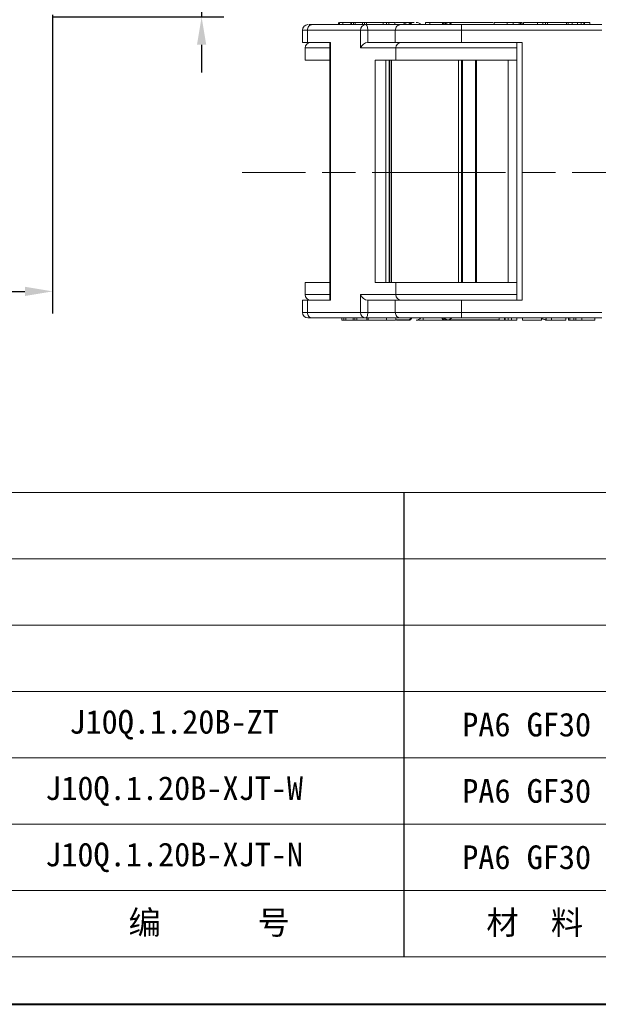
# Model space of a CAD drawing. Header units: millimetres. Extents: x 3188 to 3546, y -304 to -51.
# Tile 2 of 27: x 3253 to 3305, y -304 to -216. Entities that reach past the tile are written whole.
import ezdxf

# ---------------------------------------------------------------- set-up
doc = ezdxf.new("R2010")
doc.units = ezdxf.units.MM
doc.linetypes.add('ACAD_ISO08W100', pattern=[36, 24, -3, 6, -3])
doc.linetypes.add('CENTER', pattern=[0.6, 0.375, -0.075, 0.075, -0.075])
doc.layers.add('中心线', color=1, linetype='CENTER', lineweight=25)
doc.layers.add('标注线', color=7, linetype='Continuous', lineweight=15)
doc.styles.get("Standard").update_dxf_attribs({"font": '仿宋_GB2312.ttf', "width": 0.8})
doc.styles.add('样式 6', font='仿宋_GB2312.ttf')
doc.dimstyles.new('副本ISO-10', dxfattribs={"dimtxt": 4, "dimasz": 2.5, "dimexe": 2, "dimexo": 0.625, "dimgap": 1.5, "dimtad": 1, "dimdsep": 46, "dimtxsty": 'Standard', "dimcen": 2.5, "dimadec": 0, "dimazin": 0, "dimtfac": 1, "dimtmove": 0, "dimatfit": 3, "dimfxl": 0, "dimarcsym": 0})

# ---------------------------------------------------------------- blocks, each defined once
blk = doc.blocks.new('*D211')
at = {"color": 0, "lineweight": -2}
for p, q in [((3229.629, -215.147), (3229.629, -242.035)), ((3256.029, -215.147), (3256.029, -242.035)), ((3232.129, -240.035), (3253.529, -240.035))]:
    blk.add_line(p, q, dxfattribs=at)
at = {"color": 0, "lineweight": 9}
for points in [[(3232.129, -239.619), (3232.129, -240.452), (3229.629, -240.035)], [(3253.529, -239.619), (3253.529, -240.452), (3256.029, -240.035)]]:
    blk.add_solid(points, dxfattribs=at)
at = {"layer": 'Defpoints', "color": 0, "lineweight": 9}
for p in [(3229.629, -214.522), (3256.029, -214.522), (3256.029, -240.035)]:
    blk.add_point(p, dxfattribs=at)
at = {"color": 0, "lineweight": 9, "insert": (3242.829, -236.535), "char_height": 4, "attachment_point": 5}
blk.add_mtext('27', dxfattribs=at)
blk = doc.blocks.new('*D215')
at = {"color": 0, "lineweight": -2}
for p, q in [((3269.436, -205.838), (3269.436, -203.338)), ((3247.154, -208.338), (3271.436, -208.338)), ((3269.436, -208.338), (3269.436, -215.338)), ((3256.033, -215.338), (3271.436, -215.338)), ((3269.436, -217.838), (3269.436, -220.338))]:
    blk.add_line(p, q, dxfattribs=at)
at = {"color": 0, "lineweight": 9}
for points in [[(3269.019, -205.838), (3269.852, -205.838), (3269.436, -208.338)], [(3269.019, -217.838), (3269.852, -217.838), (3269.436, -215.338)]]:
    blk.add_solid(points, dxfattribs=at)
at = {"layer": 'Defpoints', "color": 0, "lineweight": 9}
for p in [(3246.529, -208.338), (3255.408, -215.338), (3269.436, -215.338)]:
    blk.add_point(p, dxfattribs=at)
at = {"color": 0, "lineweight": 9, "insert": (3265.936, -211.838), "char_height": 4, "attachment_point": 5, "rotation": 90}
blk.add_mtext('7', dxfattribs=at)

msp = doc.modelspace()

# ---------------------------------------------------------------- linework, layer by layer
at = {"color": 7, "linetype": 'Continuous', "lineweight": 15}
for p, q in [((3279.083, -216.029), (3279.414, -216.029)), ((3284.191, -216.029), (3279.414, -216.029)), ((3281.748, -215.829), (3281.748, -216.029)), ((3281.854, -216.029), (3281.854, -215.829)), ((3282.146, -216.029), (3282.146, -215.829)), ((3282.874, -216.029), (3282.874, -215.829)), ((3282.898, -215.829), (3282.874, -215.829)), ((3282.919, -216.029), (3282.919, -215.829)), ((3283.102, -215.829), (3282.919, -215.829)), ((3283.102, -216.029), (3283.102, -215.829)), ((3283.261, -215.829), (3283.102, -215.829)), ((3283.261, -216.029), (3283.261, -215.829)), ((3283.908, -215.829), (3283.261, -215.829)), ((3283.908, -216.029), (3283.908, -215.829)), ((3284.103, -215.829), (3283.908, -215.829)), ((3284.103, -216.029), (3284.103, -215.829)), ((3284.286, -215.829), (3284.103, -215.829)), ((3284.191, -216.029), (3287.695, -216.029)), ((3284.286, -216.029), (3284.286, -215.829)), ((3285.782, -215.829), (3284.286, -215.829)), ((3285.782, -215.829), (3285.782, -216.029)), ((3286.071, -216.029), (3286.071, -215.829)), ((3286.071, -215.829), (3286.284, -215.829)), ((3286.284, -216.029), (3286.284, -215.829)), ((3286.836, -216.029), (3286.836, -215.829)), ((3286.884, -215.851), (3287.969, -215.851)), ((3286.888, -215.829), (3288.072, -215.829)), ((3287.969, -215.851), (3287.487, -216.029)), ((3288.554, -215.829), (3288.072, -215.829)), ((3289.583, -216.029), (3289.583, -215.829)), ((3289.929, -215.829), (3289.583, -215.829)), ((3289.986, -216.029), (3289.986, -215.829)), ((3291.122, -215.959), (3291.122, -215.829)), ((3291.448, -215.829), (3291.434, -215.829)), ((3291.56, -215.829), (3291.551, -215.829)), ((3291.56, -215.829), (3291.613, -215.829)), ((3291.668, -215.851), (3291.613, -215.829)), ((3291.613, -215.829), (3295.68, -215.829)), ((3291.977, -216.029), (3291.668, -215.851)), ((3291.668, -215.851), (3295.683, -215.851)), ((3305.439, -216.029), (3292.817, -216.029)), ((3295.758, -216.029), (3295.758, -215.829)), ((3296.751, -215.829), (3296.928, -215.829)), ((3296.945, -216.029), (3296.945, -215.829)), ((3297.472, -216.029), (3297.472, -215.829)), ((3297.996, -215.829), (3297.828, -215.829)), ((3298.017, -216.029), (3298.017, -215.829)), ((3298.13, -216.029), (3298.13, -215.829)), ((3298.162, -215.829), (3298.151, -215.829)), ((3298.162, -216.029), (3298.162, -215.829)), ((3298.162, -216.029), (3298.162, -215.829)), ((3298.162, -215.829), (3298.162, -215.829)), ((3298.162, -215.829), (3298.271, -215.829)), ((3298.271, -216.029), (3298.271, -215.829)), ((3298.389, -216.029), (3298.389, -215.829)), ((3299.666, -215.829), (3298.389, -215.829)), ((3299.666, -216.029), (3299.666, -215.829)), ((3300.147, -215.829), (3299.666, -215.829)), ((3300.147, -216.029), (3300.147, -215.829)), ((3300.152, -215.829), (3300.147, -215.829)), ((3300.152, -216.029), (3300.152, -215.829)), ((3300.152, -215.829), (3300.379, -215.829)), ((3300.379, -216.029), (3300.379, -215.829)), ((3300.379, -215.829), (3300.441, -215.829)), ((3300.563, -216.029), (3300.563, -215.829)), ((3302.262, -215.829), (3300.563, -215.829)), ((3302.262, -216.029), (3302.262, -215.829)), ((3302.268, -215.829), (3302.262, -215.829)), ((3302.268, -216.029), (3302.268, -215.829)), ((3302.427, -215.829), (3302.308, -215.829)), ((3302.427, -216.029), (3302.427, -215.829)), ((3302.775, -216.029), (3302.775, -215.829)), ((3303.256, -215.829), (3302.775, -215.829)), ((3303.256, -216.029), (3303.256, -215.829)), ((3303.259, -215.829), (3303.256, -215.829)), ((3303.259, -215.829), (3303.259, -216.029)), ((3303.517, -215.829), (3303.554, -215.829)), ((3303.579, -216.029), (3303.579, -215.829)), ((3303.836, -216.029), (3303.836, -215.829)), ((3303.9, -216.029), (3303.9, -215.829)), ((3303.9, -215.829), (3304.381, -215.829)), ((3304.381, -216.029), (3304.381, -215.829)), ((3278.502, -216.529), (3278.502, -217.629)), ((3278.951, -216.529), (3278.502, -216.529)), ((3278.951, -217.629), (3278.951, -216.529)), ((3278.951, -216.529), (3283.728, -216.529)), ((3283.728, -216.529), (3283.728, -218.129)), ((3284.381, -216.529), (3283.728, -216.529)), ((3284.381, -217.629), (3284.381, -216.529)), ((3284.381, -216.529), (3286.866, -216.529)), ((3292.816, -216.529), (3286.866, -216.529)), ((3286.866, -216.529), (3286.866, -217.629)), ((3292.816, -217.629), (3292.816, -216.529)), ((3292.816, -216.529), (3305.437, -216.529)), ((3278.502, -217.629), (3278.951, -217.629)), ((3281.021, -217.629), (3278.951, -217.629)), ((3280.984, -217.629), (3280.794, -217.629)), ((3280.984, -217.629), (3280.984, -229.329)), ((3281.021, -229.329), (3281.021, -217.629)), ((3286.866, -217.629), (3284.38, -217.629)), ((3286.866, -217.629), (3292.816, -217.629)), ((3298.284, -217.629), (3292.816, -217.629)), ((3297.787, -217.629), (3297.787, -229.329)), ((3298.284, -229.329), (3298.284, -217.629)), ((3278.748, -218.129), (3278.748, -219.229)), ((3280.984, -218.129), (3278.748, -218.129)), ((3283.728, -218.129), (3286.921, -218.129)), ((3286.921, -218.129), (3286.921, -219.229)), ((3297.787, -218.129), (3286.921, -218.129)), ((3280.984, -219.229), (3278.748, -219.229)), ((3285.062, -219.229), (3285.062, -229.329)), ((3286.921, -219.229), (3285.062, -219.229)), ((3285.999, -229.329), (3285.999, -219.229)), ((3286.327, -219.229), (3286.327, -229.329)), ((3286.379, -229.329), (3286.379, -219.229)), ((3286.519, -229.329), (3286.519, -219.229)), ((3297.8, -219.229), (3286.921, -219.229)), ((3292.542, -219.229), (3292.542, -229.329)), ((3292.834, -229.329), (3292.834, -219.229)), ((3292.906, -219.229), (3292.906, -229.329)), ((3292.907, -229.329), (3292.907, -219.229)), ((3294.088, -219.229), (3294.088, -229.329)), ((3294.163, -229.329), (3294.163, -219.229)), ((3297.008, -219.229), (3297.008, -229.329)), ((3280.984, -229.329), (3280.984, -240.829)), ((3281.021, -240.829), (3281.021, -229.329)), ((3285.062, -229.329), (3285.062, -239.229)), ((3285.999, -239.229), (3285.999, -229.329)), ((3286.327, -229.329), (3286.327, -239.229)), ((3286.379, -239.229), (3286.379, -229.329)), ((3286.519, -239.229), (3286.519, -229.329)), ((3292.542, -229.329), (3292.542, -239.229)), ((3292.834, -239.229), (3292.834, -229.329)), ((3292.906, -229.329), (3292.906, -239.229)), ((3292.907, -239.229), (3292.907, -229.329)), ((3294.088, -229.329), (3294.088, -239.229)), ((3294.163, -239.229), (3294.163, -229.329)), ((3297.008, -229.329), (3297.008, -239.229)), ((3297.787, -229.329), (3297.787, -240.829)), ((3298.284, -240.829), (3298.284, -229.329)), ((3278.748, -239.229), (3278.748, -240.329)), ((3278.748, -239.229), (3280.984, -239.229)), ((3285.062, -239.229), (3286.921, -239.229)), ((3286.921, -239.229), (3297.8, -239.229)), ((3286.921, -239.229), (3286.921, -240.329)), ((3278.502, -240.829), (3278.502, -241.929)), ((3278.951, -240.829), (3278.502, -240.829)), ((3278.748, -240.329), (3280.984, -240.329)), ((3278.951, -241.929), (3278.951, -240.829)), ((3278.951, -240.829), (3281.021, -240.829)), ((3280.794, -240.829), (3280.984, -240.829)), ((3286.921, -240.329), (3283.728, -240.329)), ((3283.728, -240.329), (3283.728, -241.929)), ((3284.38, -240.829), (3286.866, -240.829)), ((3284.381, -241.929), (3284.381, -240.829)), ((3286.866, -240.829), (3286.866, -241.929)), ((3292.816, -240.829), (3286.866, -240.829)), ((3286.921, -240.329), (3297.787, -240.329)), ((3292.816, -241.929), (3292.816, -240.829)), ((3292.816, -240.829), (3298.284, -240.829)), ((3278.502, -241.929), (3278.951, -241.929)), ((3283.728, -241.929), (3278.951, -241.929)), ((3279.414, -242.429), (3279.003, -242.429)), ((3279.414, -242.429), (3284.191, -242.429)), ((3282.047, -242.429), (3282.047, -242.629)), ((3282.047, -242.629), (3282.23, -242.629)), ((3282.23, -242.429), (3282.23, -242.629)), ((3282.23, -242.629), (3282.425, -242.629)), ((3282.425, -242.429), (3282.425, -242.629)), ((3282.425, -242.629), (3283.072, -242.629)), ((3283.072, -242.429), (3283.072, -242.629)), ((3283.072, -242.629), (3283.23, -242.629)), ((3283.23, -242.429), (3283.23, -242.629)), ((3283.23, -242.629), (3283.413, -242.629)), ((3283.413, -242.429), (3283.413, -242.629)), ((3283.413, -242.629), (3284.293, -242.629)), ((3283.728, -241.929), (3284.381, -241.929)), ((3287.695, -242.429), (3284.191, -242.429)), ((3284.309, -242.429), (3284.309, -242.629)), ((3286.866, -241.929), (3284.381, -241.929)), ((3284.419, -242.429), (3284.419, -242.629)), ((3285.828, -242.629), (3286.213, -242.629)), ((3286.061, -242.429), (3286.061, -242.629)), ((3286.866, -241.929), (3292.816, -241.929)), ((3286.899, -242.629), (3286.899, -242.429)), ((3287.969, -242.607), (3286.966, -242.607)), ((3288.072, -242.629), (3286.969, -242.629)), ((3288.929, -242.592), (3288.929, -242.629)), ((3289.367, -242.429), (3289.367, -242.629)), ((3291.107, -242.629), (3291.107, -242.485)), ((3291.107, -242.629), (3291.253, -242.629)), ((3291.253, -242.629), (3291.35, -242.629)), ((3291.613, -242.629), (3291.668, -242.607)), ((3296.146, -242.629), (3291.613, -242.629)), ((3291.668, -242.607), (3291.977, -242.429)), ((3296.201, -242.607), (3291.668, -242.607)), ((3305.437, -241.929), (3292.816, -241.929)), ((3292.817, -242.429), (3305.439, -242.429)), ((3296.151, -242.621), (3296.21, -242.618)), ((3296.21, -242.429), (3296.21, -242.629)), ((3296.69, -242.629), (3296.21, -242.629)), ((3296.69, -242.429), (3296.69, -242.629)), ((3296.756, -242.429), (3296.756, -242.629)), ((3297.014, -242.429), (3297.014, -242.629)), ((3297.327, -242.429), (3297.327, -242.629)), ((3297.327, -242.629), (3297.808, -242.629)), ((3297.808, -242.429), (3297.808, -242.629)), ((3297.808, -242.629), (3297.812, -242.629)), ((3297.812, -242.429), (3297.812, -242.629)), ((3298.321, -242.429), (3298.321, -242.629)), ((3298.321, -242.629), (3300.02, -242.629)), ((3300.02, -242.429), (3300.02, -242.629)), ((3300.02, -242.629), (3300.021, -242.629)), ((3300.021, -242.429), (3300.021, -242.629)), ((3300.021, -242.482), (3300.391, -242.6)), ((3300.021, -242.496), (3300.387, -242.607)), ((3300.436, -242.429), (3300.436, -242.629)), ((3300.436, -242.629), (3300.917, -242.629)), ((3300.917, -242.429), (3300.917, -242.629)), ((3300.917, -242.629), (3300.922, -242.629)), ((3300.922, -242.429), (3300.922, -242.629)), ((3300.922, -242.629), (3302.204, -242.629)), ((3302.204, -242.429), (3302.204, -242.629)), ((3302.204, -242.629), (3302.205, -242.629)), ((3302.205, -242.629), (3302.205, -242.429)), ((3302.459, -242.429), (3302.459, -242.629)), ((3302.569, -242.429), (3302.569, -242.629)), ((3302.919, -242.629), (3302.939, -242.629)), ((3302.939, -242.629), (3302.939, -242.429)), ((3303.111, -242.429), (3303.111, -242.629)), ((3303.638, -242.429), (3303.638, -242.629)), ((3304.83, -242.429), (3304.83, -242.629))]:
    msp.add_line(p, q, dxfattribs=at)
at = {"color": 7, "lineweight": 15}
for p, q in [((3208.877, -258.146), (3350.415, -258.146)), ((3208.877, -264.115), (3350.415, -264.115)), ((3208.877, -270.084), (3350.415, -270.084)), ((3208.877, -276.053), (3350.415, -276.053)), ((3208.877, -282.022), (3350.415, -282.022)), ((3208.877, -287.991), (3350.415, -287.991)), ((3208.877, -293.96), (3387.947, -293.96))]:
    msp.add_line(p, q, dxfattribs=at)
at = {"color": 7}
msp.add_line((3287.665, -299.929), (3287.665, -258.146), dxfattribs=at)
at = {"color": 7, "lineweight": 13}
msp.add_line((3208.877, -299.929), (3387.947, -299.929), dxfattribs=at)
at = {"color": 7, "lineweight": 40}
msp.add_line((3187.559, -304.193), (3545.7, -304.193), dxfattribs=at)
at = {"color": 7, "linetype": 'Continuous', "lineweight": 15, "flags": 128}
for points in [[(3284.191, -216.029), (3284.228, -216.039), (3284.264, -216.067), (3284.297, -216.113), (3284.325, -216.175), (3284.349, -216.251), (3284.367, -216.338), (3284.378, -216.431), (3284.381, -216.529)], [(3284.381, -241.929), (3284.378, -242.027), (3284.367, -242.12), (3284.349, -242.207), (3284.325, -242.283), (3284.297, -242.345), (3284.264, -242.391), (3284.228, -242.419), (3284.191, -242.429)]]:
    msp.add_lwpolyline(points, dxfattribs=at)
at = {"color": 7, "linetype": 'Continuous', "lineweight": 15}
for centre, radius, start, end in [((3279.002, -216.529), 0.5, 90, 180), ((3284.21, -216.511), 0.482, 92.298, 182.12696), ((3288.073, -216.091), 0.262, 90.19325, 113.52477), ((3288.047, -216.176), 0.348, 25.86797, 85.73635), ((3288.746, -216.329), 0.5, 37.71782, 90), ((3291.458, -216.329), 0.5, 90, 142.46944), ((3291.617, -216.288), 0.459, 90.54973, 144.83514), ((3279.248, -218.129), 0.5, 90, 180), ((3287.403, -218.111), 0.482, 92.298, 182.12696), ((3279.248, -240.329), 0.5, 180, 270), ((3287.403, -240.347), 0.482, 177.87304, 267.702), ((3279.002, -241.929), 0.5, 180, 270), ((3284.21, -241.947), 0.482, 177.87304, 267.702), ((3288.073, -242.367), 0.262, 246.47523, 269.80675), ((3288.05, -242.287), 0.342, 273.68495, 334.5815), ((3288.746, -242.129), 0.5, 270, 322.46944), ((3291.458, -242.129), 0.5, 217.71782, 270), ((3291.618, -242.168), 0.461, 215.14573, 269.35488), ((3296.143, -242.541), 0.0883, 271.86051, 311.15468), ((3300.532, -242.129), 0.5, 253.01303, 258.92703)]:
    msp.add_arc(centre, radius, start, end, dxfattribs=at)
for centre, major_axis, start_param, end_param in [((3284.191, -218.129), (0.415, 0.415), 0.591316, 2.162112), ((3284.191, -240.329), (0.415, -0.415), 4.121073, 5.691869)]:
    msp.add_ellipse(centre, major_axis=major_axis, ratio=0.671464, start_param=start_param, end_param=end_param, dxfattribs=at)
for points in [[(3278.951, -216.529), (3278.958, -216.463), (3278.972, -216.332), (3279.079, -216.167), (3279.232, -216.052), (3279.353, -216.036), (3279.414, -216.029)], [(3287.366, -216.029), (3287.3, -216.036), (3287.169, -216.052), (3287.004, -216.167), (3286.888, -216.332), (3286.873, -216.463), (3286.866, -216.529)], [(3292.816, -216.529), (3292.816, -216.463), (3292.816, -216.332), (3292.816, -216.167), (3292.817, -216.052), (3292.817, -216.036), (3292.817, -216.029)], [(3279.414, -242.429), (3279.353, -242.421), (3279.232, -242.406), (3279.079, -242.291), (3278.972, -242.126), (3278.958, -241.994), (3278.951, -241.929)], [(3287.366, -242.429), (3287.3, -242.421), (3287.169, -242.406), (3287.004, -242.291), (3286.888, -242.126), (3286.873, -241.994), (3286.866, -241.929)], [(3292.817, -242.429), (3292.817, -242.421), (3292.817, -242.406), (3292.816, -242.291), (3292.816, -242.126), (3292.816, -241.994), (3292.816, -241.929)]]:
    msp.add_open_spline(points, degree=3, dxfattribs=at)
for points, knots in [([(3282.146, -215.829), (3282.1, -215.829), (3282.018, -215.829), (3281.923, -215.829), (3281.877, -215.829), (3281.854, -215.829)], [0, 0, 0, 0, 0.372031, 0.6837771, 1, 1, 1, 1]), ([(3282.874, -215.829), (3282.807, -215.829), (3282.673, -215.829), (3282.432, -215.829), (3282.254, -215.829), (3282.157, -215.829), (3282.146, -215.829)], [0, 0, 0, 0, 0.250896, 0.502166, 0.940512, 1, 1, 1, 1]), ([(3285.782, -215.829), (3285.84, -215.829), (3285.92, -215.829), (3286.006, -215.829), (3286.03, -215.829)], [0, 0, 0, 0, 0.717944, 1, 1, 1, 1]), ([(3286.831, -215.829), (3286.83, -215.829), (3286.825, -215.829), (3286.722, -215.829), (3286.535, -215.829), (3286.371, -215.829), (3286.284, -215.829)], [0, 0, 0, 0, 0.192011, 0.42411, 0.693541, 1, 1, 1, 1]), ([(3287.366, -216.029), (3287.443, -216.029), (3287.563, -216.029), (3288.246, -216.029), (3288.949, -216.029), (3289.82, -216.029), (3291.084, -216.029), (3292.134, -216.029), (3292.817, -216.029)], [0, 0, 0, 0, 0.239602, 0.368454, 0.5, 0.631546, 0.760398, 1, 1, 1, 1]), ([(3288.286, -216.029), (3288.277, -216.015), (3288.247, -215.974), (3288.186, -215.926), (3288.089, -215.865), (3288.016, -215.857), (3287.969, -215.851)], [0, 0, 0, 0, 0.114643, 0.349466, 0.574919, 1, 1, 1, 1]), ([(3291.122, -215.829), (3291.042, -215.829), (3290.907, -215.829), (3290.663, -215.829), (3290.429, -215.829), (3290.192, -215.829), (3290.058, -215.829), (3289.986, -215.829)], [0, 0, 0, 0, 0.242194, 0.410832, 0.580073, 0.776537, 1, 1, 1, 1]), ([(3291.39, -215.829), (3291.39, -215.829), (3291.391, -215.829), (3291.303, -215.829), (3291.187, -215.829), (3291.122, -215.829)], [0, 0, 0, 0, 0.098168, 0.492232, 1, 1, 1, 1]), ([(3291.668, -215.851), (3291.608, -215.856), (3291.516, -215.865), (3291.401, -215.926), (3291.328, -215.973), (3291.299, -216.015), (3291.289, -216.029)], [0, 0, 0, 0, 0.425403, 0.65149, 0.887239, 1, 1, 1, 1]), ([(3291.449, -215.829), (3291.454, -215.829), (3291.468, -215.829), (3291.524, -215.829), (3291.56, -215.829)], [0, 0, 0, 0, 0.353307, 1, 1, 1, 1]), ([(3296.945, -215.829), (3296.81, -215.829), (3296.538, -215.829), (3296.183, -215.829), (3295.931, -215.829), (3295.78, -215.829), (3295.766, -215.829), (3295.758, -215.829)], [0, 0, 0, 0, 0.203919, 0.410143, 0.593167, 0.774496, 1, 1, 1, 1]), ([(3296.057, -215.829), (3296.061, -215.829), (3296.067, -215.829), (3296.127, -215.829), (3296.146, -215.829)], [0, 0, 0, 0, 0.681605, 1, 1, 1, 1]), ([(3296.172, -215.829), (3296.18, -215.829), (3296.217, -215.829), (3296.329, -215.829), (3296.521, -215.829), (3296.661, -215.829), (3296.751, -215.829)], [0, 0, 0, 0, 0.071397, 0.342392, 0.578079, 1, 1, 1, 1]), ([(3297.472, -215.829), (3297.409, -215.829), (3297.293, -215.829), (3297.115, -215.829), (3297.002, -215.829), (3296.945, -215.829)], [0, 0, 0, 0, 0.372031, 0.683777, 1, 1, 1, 1]), ([(3298.017, -215.829), (3297.987, -215.829), (3297.927, -215.829), (3297.768, -215.829), (3297.607, -215.829), (3297.486, -215.829), (3297.472, -215.829)], [0, 0, 0, 0, 0.2508959, 0.5021661, 0.9405117, 1, 1, 1, 1]), ([(3298.13, -215.829), (3298.128, -215.829), (3298.125, -215.829), (3298.094, -215.829), (3298.043, -215.829), (3298.017, -215.829)], [0, 0, 0, 0, 0.308297, 0.650122, 1, 1, 1, 1]), ([(3300.379, -215.829), (3300.408, -215.829), (3300.441, -215.829), (3300.516, -215.829), (3300.524, -215.829)], [0, 0, 0, 0, 0.88352, 1, 1, 1, 1]), ([(3302.775, -215.829), (3302.747, -215.829), (3302.68, -215.829), (3302.549, -215.829), (3302.459, -215.829), (3302.427, -215.829)], [0, 0, 0, 0, 0.3076044, 0.7532135, 1, 1, 1, 1]), ([(3303.3, -215.829), (3303.303, -215.829), (3303.311, -215.829), (3303.357, -215.829), (3303.434, -215.829), (3303.512, -215.829), (3303.564, -215.829), (3303.579, -215.829)], [0, 0, 0, 0, 0.148578, 0.360006, 0.570393, 0.878151, 1, 1, 1, 1]), ([(3303.579, -215.829), (3303.621, -215.829), (3303.694, -215.829), (3303.783, -215.829), (3303.819, -215.829), (3303.836, -215.829)], [0, 0, 0, 0, 0.410571, 0.709085, 1, 1, 1, 1]), ([(3303.836, -215.829), (3303.852, -215.829), (3303.881, -215.829), (3303.895, -215.829), (3303.899, -215.829), (3303.9, -215.829)], [0, 0, 0, 0, 0.392386, 0.695009, 1, 1, 1, 1]), ([(3292.703, -217.629), (3292.502, -217.629), (3291.856, -217.629), (3290.825, -217.629), (3289.671, -217.629), (3288.695, -217.629), (3287.909, -217.629), (3287.556, -217.629), (3287.384, -217.629)], [0, 0, 0, 0, 0.085523, 0.274792, 0.464061, 0.649941, 0.829396, 1, 1, 1, 1]), ([(3287.384, -240.829), (3287.556, -240.829), (3287.909, -240.829), (3288.695, -240.829), (3289.671, -240.829), (3290.825, -240.829), (3291.856, -240.829), (3292.502, -240.829), (3292.703, -240.829)], [0, 0, 0, 0, 0.170604, 0.350059, 0.535939, 0.725208, 0.914477, 1, 1, 1, 1]), ([(3284.309, -242.629), (3284.312, -242.629), (3284.318, -242.629), (3284.359, -242.629), (3284.399, -242.629), (3284.419, -242.629)], [0, 0, 0, 0, 0.372031, 0.683777, 1, 1, 1, 1]), ([(3284.419, -242.629), (3284.479, -242.629), (3284.599, -242.629), (3284.909, -242.629), (3285.27, -242.629), (3285.666, -242.629), (3285.92, -242.629), (3286.061, -242.629)], [0, 0, 0, 0, 0.203919, 0.410143, 0.593167, 0.774496, 1, 1, 1, 1]), ([(3286.061, -242.629), (3286.183, -242.629), (3286.428, -242.629), (3286.723, -242.629), (3286.886, -242.629), (3286.886, -242.629), (3286.886, -242.629)], [0, 0, 0, 0, 0.275639, 0.553794, 0.838325, 1, 1, 1, 1]), ([(3292.817, -242.429), (3292.134, -242.429), (3291.084, -242.429), (3289.82, -242.429), (3288.949, -242.429), (3288.246, -242.429), (3287.563, -242.429), (3287.443, -242.429), (3287.366, -242.429)], [0, 0, 0, 0, 0.239602, 0.368454, 0.5, 0.631546, 0.760398, 1, 1, 1, 1]), ([(3287.969, -242.607), (3288.016, -242.601), (3288.089, -242.593), (3288.186, -242.532), (3288.247, -242.484), (3288.277, -242.443), (3288.286, -242.429)], [0, 0, 0, 0, 0.425173, 0.650586, 0.885358, 1, 1, 1, 1]), ([(3288.943, -242.629), (3288.943, -242.629), (3288.943, -242.629), (3289.091, -242.629), (3289.269, -242.629), (3289.367, -242.629)], [0, 0, 0, 0, 0.232269, 0.574454, 1, 1, 1, 1]), ([(3289.367, -242.629), (3289.466, -242.629), (3289.666, -242.629), (3290.048, -242.629), (3290.447, -242.629), (3290.82, -242.629), (3291.008, -242.629), (3291.107, -242.629)], [0, 0, 0, 0, 0.204593, 0.411054, 0.622248, 0.800999, 1, 1, 1, 1]), ([(3291.289, -242.429), (3291.299, -242.443), (3291.328, -242.485), (3291.401, -242.532), (3291.516, -242.593), (3291.608, -242.601), (3291.668, -242.607)], [0, 0, 0, 0, 0.112761, 0.348535, 0.574631, 1, 1, 1, 1]), ([(3296.756, -242.629), (3296.74, -242.629), (3296.71, -242.629), (3296.696, -242.629), (3296.692, -242.629), (3296.69, -242.629)], [0, 0, 0, 0, 0.392386, 0.695009, 1, 1, 1, 1]), ([(3297.014, -242.629), (3296.972, -242.629), (3296.899, -242.629), (3296.809, -242.629), (3296.774, -242.629), (3296.756, -242.629)], [0, 0, 0, 0, 0.410571, 0.709085, 1, 1, 1, 1]), ([(3297.331, -242.629), (3297.33, -242.629), (3297.327, -242.629), (3297.304, -242.629), (3297.236, -242.629), (3297.159, -242.629), (3297.081, -242.629), (3297.029, -242.629), (3297.014, -242.629)], [0, 0, 0, 0, 0.272262, 0.546684, 0.659253, 0.771268, 0.935125, 1, 1, 1, 1]), ([(3300.387, -242.607), (3300.39, -242.601), (3300.395, -242.593), (3300.417, -242.532), (3300.433, -242.484), (3300.446, -242.443), (3300.451, -242.429)], [0, 0, 0, 0, 0.425173, 0.650586, 0.885358, 1, 1, 1, 1]), ([(3302.459, -242.629), (3302.46, -242.629), (3302.463, -242.629), (3302.493, -242.629), (3302.543, -242.629), (3302.569, -242.629)], [0, 0, 0, 0, 0.308297, 0.650122, 1, 1, 1, 1]), ([(3302.569, -242.629), (3302.599, -242.629), (3302.658, -242.629), (3302.816, -242.629), (3302.976, -242.629), (3303.097, -242.629), (3303.111, -242.629)], [0, 0, 0, 0, 0.250896, 0.502166, 0.940512, 1, 1, 1, 1]), ([(3303.111, -242.629), (3303.174, -242.629), (3303.29, -242.629), (3303.468, -242.629), (3303.581, -242.629), (3303.638, -242.629)], [0, 0, 0, 0, 0.372031, 0.6837771, 1, 1, 1, 1]), ([(3303.638, -242.629), (3303.773, -242.629), (3304.045, -242.629), (3304.401, -242.629), (3304.655, -242.629), (3304.807, -242.629), (3304.822, -242.629), (3304.83, -242.629)], [0, 0, 0, 0, 0.203919, 0.410143, 0.593167, 0.774496, 1, 1, 1, 1])]:
    msp.add_open_spline(points, degree=3, knots=knots, dxfattribs=at)
at = {"layer": '中心线', "linetype": 'ACAD_ISO08W100', "lineweight": 13, "ltscale": 0.5}
msp.add_line((3512.79, -229.329), (3273.069, -229.329), dxfattribs=at)

# ---------------------------------------------------------------- texts
at = {"layer": '标注线', "color": 7, "lineweight": 18, "char_height": 1.53489, "attachment_point": 5, "style": '样式 6'}
for s, insert, width in [('{\\H1.389x;PA6 GF30}', (3298.687, -279.038), 12.08643), ('{\\H1.389x;J10Q.1.20B-ZT}', (3266.96, -279.038), 29.50365), ('{\\H1.389x;PA6 GF30}', (3298.687, -285.007), 12.08643), ('{\\H1.389x;J10Q.1.20B-XJT-W}', (3266.96, -285.007), 29.50365), ('{\\H1.389x;PA6 GF30}', (3298.687, -290.976), 12.08643), ('{\\H1.389x;J10Q.1.20B-XJT-N}', (3266.96, -290.976), 29.50365), ('{\\H1.389x;编      号}', (3270.112, -296.945), 29.50365), ('{\\H1.389x; 材  料}', (3298.687, -296.945), 12.08643)]:
    msp.add_mtext(s, dxfattribs=dict(at, insert=insert, width=width))

# ---------------------------------------------------------------- dimensions: what is measured, and where the dimension line sits
at = {"color": 5, "lineweight": 9}
dim = msp.add_linear_dim(base=(3269.436, -215.338), p1=(3246.529, -208.338), p2=(3255.408, -215.338), angle=90, dimstyle='副本ISO-10', dxfattribs=at)
dim.commit()
dim.dimension.update_dxf_attribs({"geometry": '*D215', "text_midpoint": (3265.936, -211.838)})
dim = msp.add_linear_dim(base=(3256.029, -240.035), p1=(3229.629, -214.522), p2=(3256.029, -214.522), text='27', dimstyle='副本ISO-10', dxfattribs=at)
dim.commit()
dim.dimension.update_dxf_attribs({"geometry": '*D211', "text_midpoint": (3242.829, -236.535)})

doc.saveas('drawing.dxf')
